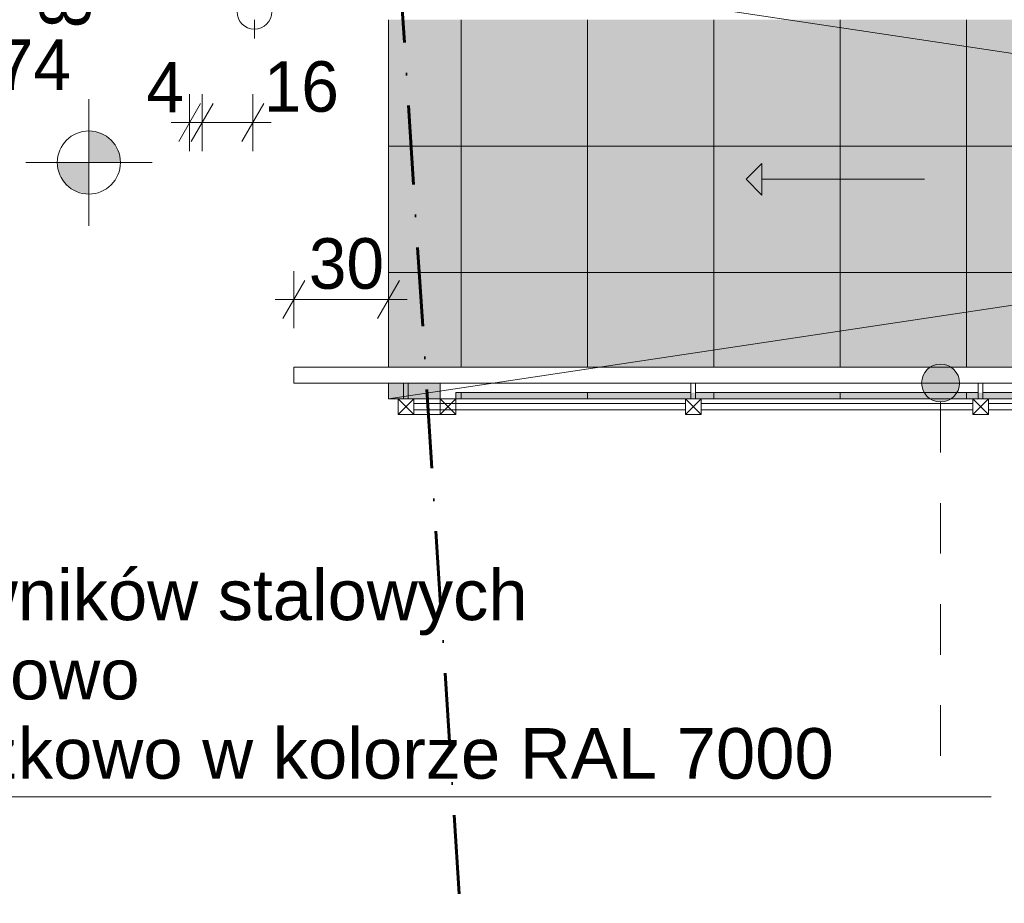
# Model space of a CAD drawing. Extents: x -613240 to -325500, y -25863 to 152403.
# Tile 36 of 254: x -431023 to -427905, y 19826 to 22623. Entities that reach past the tile are written whole.
import ezdxf

# ---------------------------------------------------------------- set-up
doc = ezdxf.new("R2010")
doc.units = 0
doc.header["$MEASUREMENT"] = 0
doc.linetypes.add('Kreski i kropki', pattern=[450, 250, -100, 0, -100])
doc.linetypes.add('Przerywana', pattern=[320, 160, -160])
for name, color, linetype in [('A-Opisy', 7, 'Continuous'), ('arch spadki', 7, 'Continuous'), ('INWENT RZĘDNE', 7, 'Continuous'), ('INWENT WYMIARY', 7, 'Continuous')]:
    doc.layers.add(name, color=color, linetype=linetype)
for name, color, linetype, lineweight in [('A-Opisy_Nr_Pióra__21', 7, 'Continuous', 9), ('Arch balustrady_Nr_Pióra__41', 7, 'Continuous', 15), ('Arch opisy_Nr_Pióra__21', 7, 'Continuous', 9), ('arch spadki_Nr_Pióra__21', 7, 'Continuous', 9), ('arch spadki_Nr_Pióra__5', 7, 'Continuous', 13), ('INWENT DACH_Nr_Pióra__21', 7, 'Continuous', 9), ('INWENT KONST. DREWNIANA_Nr_Pióra__20', 1, 'Continuous', 60), ('INWENT RZĘDNE_Nr_Pióra__21', 7, 'Continuous', 9), ('INWENT WYMIARY_Nr_Pióra__21', 7, 'Continuous', 9), ('Istniejące schody_Nr_Pióra__5', 7, 'Continuous', 13)]:
    doc.layers.add(name, color=color, linetype=linetype, lineweight=lineweight)
doc.layers.add('Arch wykończenie_Nr_Pióra__81', color=7, linetype='Continuous', lineweight=9, true_color=0x6a6a6a)
doc.layers.add('Arch wykończenie_Nr_Pióra__82', color=7, linetype='Continuous', lineweight=20, true_color=0xaaaaaa)
doc.styles.add('GENERATED_STYLE_1', font='txt')
doc.styles.add('GENERATED_STYLE_12', font='arial.ttf')
doc.styles.add('GENERATED_STYLE_2', font='txt')
doc.dimstyles.new('GENERATED_STYLE__2', dxfattribs={"dimtxt": 160.000002, "dimasz": 91.2, "dimexe": 0.18, "dimexo": 0, "dimgap": 0.09, "dimtad": 1, "dimtih": 1, "dimtoh": 1, "dimdec": 0, "dimlfac": 0.1, "dimzin": 0, "dimdsep": 46, "dimtxsty": 'GENERATED_STYLE_1', "dimblk": 'ARROWHEAD_2', "dimblk1": 'ARROWHEAD_2', "dimblk2": 'ARROWHEAD_2', "dimcen": 0.09, "dimclrd": 7, "dimclre": 7, "dimclrt": 7, "dimazin": 0, "dimtfac": 1, "dimtdec": 4, "dimtmove": 0, "dimatfit": 3, "dimfxl": 0, "dimtolj": 1, "dimtzin": 0, "dimarcsym": 0})
doc.dimstyles.new('GENERATED_STYLE__3', dxfattribs={"dimtxt": 160.000002, "dimasz": 91.2, "dimexe": 0.18, "dimexo": 0, "dimgap": 0.09, "dimtad": 1, "dimdec": 0, "dimlfac": 0.1, "dimzin": 0, "dimdsep": 46, "dimtxsty": 'GENERATED_STYLE_1', "dimblk": 'ARROWHEAD_2', "dimblk1": 'ARROWHEAD_2', "dimblk2": 'ARROWHEAD_2', "dimcen": 0.09, "dimclrd": 7, "dimclre": 7, "dimclrt": 7, "dimazin": 0, "dimtfac": 1, "dimtdec": 4, "dimtmove": 0, "dimatfit": 3, "dimfxl": 0, "dimtolj": 1, "dimtzin": 0, "dimarcsym": 0})

# ---------------------------------------------------------------- blocks, each defined once
blk = doc.blocks.new('Linia_23', base_point=(-428106.7, 20163.4))
at = {"layer": 'A-Opisy_Nr_Pióra__21', "linetype": 'Przerywana'}
blk.add_line((-428106.7, 20163.4), (-425084.9, 20163.4), dxfattribs=at)
blk = doc.blocks.new('Linia_24', base_point=(-428106.7, 21472.6))
at = {"layer": 'A-Opisy_Nr_Pióra__21', "linetype": 'Continuous'}
blk.add_hatch(color=256, dxfattribs=at).paths.add_polyline_path([(-428046.7, 21472.6), (-428051.3, 21495.6), (-428064.3, 21515), (-428083.7, 21528), (-428106.7, 21532.6), (-428129.7, 21528), (-428149.1, 21515), (-428162.1, 21495.6), (-428166.7, 21472.6), (-428162.1, 21449.7), (-428149.1, 21430.2), (-428129.7, 21417.2), (-428106.7, 21412.6), (-428083.7, 21417.2), (-428064.3, 21430.2), (-428051.3, 21449.7)], flags=0)
at = {"layer": 'A-Opisy_Nr_Pióra__21', "linetype": 'Przerywana'}
blk.add_line((-428106.7, 21412.6), (-428106.7, 20163.4), dxfattribs=at)
at = {"layer": 'A-Opisy_Nr_Pióra__21', "linetype": 'Continuous'}
blk.add_circle((-428106.7, 21472.6), 60, dxfattribs=at)
blk = doc.blocks.new('Linia_25', base_point=(-428157.3, 22117.6))
at = {"layer": 'arch spadki_Nr_Pióra__21', "linetype": 'Continuous'}
blk.add_hatch(color=256, dxfattribs=at).paths.add_polyline_path([(-428722.5, 22117.6), (-428672.5, 22167.6), (-428672.5, 22067.6)], flags=0)
for p, q in [((-428722.5, 22117.6), (-428672.5, 22167.6)), ((-428672.5, 22167.6), (-428672.5, 22067.6)), ((-428722.5, 22117.6), (-428672.5, 22067.6))]:
    blk.add_line(p, q, dxfattribs=at)
at = {"layer": 'arch spadki_Nr_Pióra__5', "linetype": 'Continuous'}
blk.add_line((-428157.3, 22117.6), (-428672.5, 22117.6), dxfattribs=at)
blk = doc.blocks.new('*D490')
at = {"layer": 'INWENT WYMIARY_Nr_Pióra__21', "linetype": 'Continuous'}
for p, q in [((-430825.2, 22847.3), (-430705.2, 22778)), ((-430675.2, 22812.6), (-430855.2, 22812.6)), ((-430765.2, 22732.6), (-430765.2, 22812.6)), ((-430825.2, 22767.3), (-430705.2, 22698)), ((-430675.2, 22732.6), (-430855.2, 22732.6)), ((-430765.2, 22673.9), (-430765.2, 22732.6))]:
    blk.add_line(p, q, dxfattribs=at)
at = {"layer": 'INWENT WYMIARY_Nr_Pióra__21', "char_height": 160, "attachment_point": 7, "rotation": 90, "style": 'GENERATED_STYLE_1'}
for s, insert in [('{10}', (-430797.2, 22947.3)), ('{8}', (-430797.2, 22595.5))]:
    blk.add_mtext(s, dxfattribs=dict(at, insert=insert))
blk = doc.blocks.new('ARROWHEAD_2')
at = {"color": 0, "linetype": 'Continuous', "lineweight": 0}
for p, q in [((-0.378, -0.655), (0.378, 0.655)), ((0, 0), (-1, 0))]:
    blk.add_line(p, q, dxfattribs=at)
blk = doc.blocks.new('*D491')
at = {"layer": 'INWENT WYMIARY_Nr_Pióra__21', "linetype": 'Continuous'}
for p, q in [((-430765.2, 22912.6), (-430765.2, 22971.3)), ((-430705.2, 22878), (-430825.2, 22947.3)), ((-430675.2, 22912.6), (-430855.2, 22912.6)), ((-430765.2, 22812.6), (-430765.2, 22912.6)), ((-430825.2, 22847.3), (-430705.2, 22778)), ((-430675.2, 22812.6), (-430855.2, 22812.6))]:
    blk.add_line(p, q, dxfattribs=at)
at = {"layer": 'INWENT WYMIARY_Nr_Pióra__21', "char_height": 160, "attachment_point": 7, "rotation": 90, "style": 'GENERATED_STYLE_1'}
for s, insert in [('{10}', (-430797.2, 22947.3)), ('{8}', (-430797.2, 22595.5))]:
    blk.add_mtext(s, dxfattribs=dict(at, insert=insert))
blk = doc.blocks.new('*D492')
at = {"layer": 'INWENT WYMIARY_Nr_Pióra__21', "linetype": 'Continuous'}
for p, q in [((-430484.9, 22206.9), (-430484.9, 22386.9)), ((-430444.9, 22206.9), (-430444.9, 22386.9)), ((-430450.3, 22356.9), (-430519.6, 22236.9)), ((-430410.3, 22356.9), (-430479.6, 22236.9)), ((-430543.6, 22296.9), (-430484.9, 22296.9)), ((-430484.9, 22296.9), (-430444.9, 22296.9))]:
    blk.add_line(p, q, dxfattribs=at)
at = {"layer": 'INWENT WYMIARY_Nr_Pióra__21', "char_height": 160, "attachment_point": 7, "style": 'GENERATED_STYLE_1'}
for s, insert in [('{4}', (-430622, 22328.9)), ('{16}', (-430250.3, 22328.9))]:
    blk.add_mtext(s, dxfattribs=dict(at, insert=insert))
blk = doc.blocks.new('*D493')
at = {"layer": 'INWENT WYMIARY_Nr_Pióra__21', "linetype": 'Continuous'}
for p, q in [((-430444.9, 22206.9), (-430444.9, 22386.9)), ((-430284.9, 22206.9), (-430284.9, 22386.9)), ((-430410.3, 22356.9), (-430479.6, 22236.9)), ((-430319.6, 22236.9), (-430250.3, 22356.9)), ((-430444.9, 22296.9), (-430284.9, 22296.9)), ((-430284.9, 22296.9), (-430226.3, 22296.9))]:
    blk.add_line(p, q, dxfattribs=at)
at = {"layer": 'INWENT WYMIARY_Nr_Pióra__21', "char_height": 160, "attachment_point": 7, "style": 'GENERATED_STYLE_1'}
for s, insert in [('{4}', (-430622, 22328.9)), ('{16}', (-430250.3, 22328.9))]:
    blk.add_mtext(s, dxfattribs=dict(at, insert=insert))
blk = doc.blocks.new('*D665')
at = {"layer": 'INWENT WYMIARY_Nr_Pióra__21', "linetype": 'Continuous'}
for p, q in [((-430120.3, 21796.8), (-430189.6, 21676.8)), ((-430154.9, 21646.8), (-430154.9, 21826.8)), ((-429889.6, 21676.8), (-429820.3, 21796.8)), ((-429854.9, 21646.8), (-429854.9, 21826.8)), ((-430213.6, 21736.8), (-430154.9, 21736.8)), ((-430154.9, 21736.8), (-429854.9, 21736.8)), ((-429854.9, 21736.8), (-429796.3, 21736.8))]:
    blk.add_line(p, q, dxfattribs=at)
at = {"layer": 'INWENT WYMIARY_Nr_Pióra__21', "insert": (-430107.3, 21768.8), "char_height": 160, "attachment_point": 7, "style": 'GENERATED_STYLE_1'}
blk.add_mtext('{30}', dxfattribs=at)
blk = doc.blocks.new('Koty wysokościowe_15', base_point=(-430804, 22170.6))
at = {"layer": 'INWENT RZĘDNE_Nr_Pióra__21', "linetype": 'Continuous'}
for points in [[(-430804, 22170.6), (-430704, 22170.6), (-430711.6, 22208.9), (-430733.3, 22241.3), (-430765.7, 22263), (-430804, 22270.6)], [(-430804, 22170.6), (-430904, 22170.6), (-430896.4, 22132.3), (-430874.7, 22099.9), (-430842.3, 22078.2), (-430804, 22070.6)]]:
    blk.add_hatch(color=256, dxfattribs=at).paths.add_polyline_path(points, flags=0)
for p, q in [((-430804, 21970.6), (-430804, 22370.6)), ((-431004, 22170.6), (-430604, 22170.6))]:
    blk.add_line(p, q, dxfattribs=at)
blk.add_circle((-430804, 22170.6), 100, dxfattribs=at)
at = {"layer": 'INWENT RZĘDNE_Nr_Pióra__21', "insert": (-431348.8, 22370.6), "char_height": 160, "attachment_point": 7, "style": 'GENERATED_STYLE_2'}
blk.add_mtext('{-0,74}', dxfattribs=at)

msp = doc.modelspace()

# ---------------------------------------------------------------- hatches: boundary and pattern name
at = {"layer": 'Arch wykończenie_Nr_Pióra__82', "linetype": 'Continuous', "lineweight": 0, "true_color": 0x7f7f7f}
for points in [[(-429854.9, 22622.6), (-429854.9, 21522.6), (-424974.9, 21522.6), (-424924.9, 21522.6), (-424924.9, 21472.6), (-424974.9, 21472.6), (-424974.9, 20282.6), (-422964.9, 20282.6), (-422964.9, 21422.6), (-422914.9, 21422.6), (-422914.9, 20282.6), (-422864.9, 20282.6), (-422864.9, 22732.6), (-423464.9, 22732.6), (-423464.9, 22812.6), (-423564.9, 22812.6), (-423564.9, 23302.6), (-424504.9, 23302.6), (-424504.9, 22812.6), (-424604.9, 22812.6), (-424604.9, 22732.6), (-429854.9, 22732.6), (-429854.9, 22672.6), (-429691.8, 22672.6), (-429691.8, 22702.6), (-425024.9, 22702.6), (-425024.9, 22672.6), (-424924.9, 22672.6), (-424924.9, 22622.6)], [(-429854.9, 21422.6), (-429691.8, 21422.6), (-429691.8, 21472.6), (-429854.9, 21472.6)], [(-429641.8, 21422.6), (-425224.9, 21422.6), (-425074.9, 21422.6), (-425074.9, 20282.6), (-425024.9, 20282.6), (-425024.9, 21442.6), (-429641.8, 21442.6)]]:
    msp.add_hatch(color=8, dxfattribs=at).paths.add_polyline_path(points, flags=0)

# ---------------------------------------------------------------- linework, layer by layer
at = {"layer": 'A-Opisy_Nr_Pióra__21', "linetype": 'Continuous'}
msp.add_line((-432879.9, 20163.4), (-428106.7, 20163.4), dxfattribs=at)
at = {"layer": 'Arch balustrady_Nr_Pióra__41', "linetype": 'Continuous'}
for p, q in [((-430154.9, 21522.6), (-430154.9, 21472.6)), ((-430154.9, 21522.6), (-424924.9, 21522.6)), ((-430154.9, 21472.6), (-424924.9, 21472.6)), ((-429807.4, 21422.6), (-429807.4, 21472.6)), ((-429792.4, 21422.6), (-429792.4, 21472.6)), ((-429691.8, 21432.6), (-429691.8, 21472.6)), ((-428897.4, 21422.6), (-428897.4, 21472.6)), ((-428882.4, 21422.6), (-428882.4, 21472.6)), ((-427987.4, 21422.6), (-427987.4, 21472.6)), ((-427972.4, 21422.6), (-427972.4, 21472.6)), ((-429824.9, 21422.6), (-429774.9, 21422.6)), ((-429824.9, 21372.6), (-429824.9, 21422.6)), ((-429824.9, 21422.6), (-429774.9, 21372.6)), ((-429824.9, 21372.6), (-429774.9, 21422.6)), ((-429824.9, 21422.6), (-429641.8, 21422.6)), ((-429774.9, 21422.6), (-429774.9, 21372.6)), ((-429691.8, 21372.6), (-429691.8, 21432.6)), ((-429691.8, 21422.6), (-429641.8, 21422.6)), ((-429691.8, 21422.6), (-429641.8, 21372.6)), ((-429691.8, 21372.6), (-429641.8, 21422.6)), ((-429641.8, 21442.6), (-429641.8, 21372.6)), ((-429641.8, 21442.6), (-428897.4, 21442.6)), ((-428914.9, 21422.6), (-428864.9, 21422.6)), ((-428914.9, 21372.6), (-428914.9, 21422.6)), ((-428914.9, 21422.6), (-428864.9, 21372.6)), ((-428914.9, 21372.6), (-428864.9, 21422.6)), ((-428882.4, 21442.6), (-427987.4, 21442.6)), ((-428864.9, 21422.6), (-428864.9, 21372.6)), ((-428004.9, 21422.6), (-427954.9, 21422.6)), ((-428004.9, 21372.6), (-428004.9, 21422.6)), ((-428004.9, 21422.6), (-427954.9, 21372.6)), ((-428004.9, 21372.6), (-427954.9, 21422.6)), ((-427972.4, 21442.6), (-427077.4, 21442.6)), ((-427954.9, 21422.6), (-427954.9, 21372.6)), ((-429774.9, 21407.6), (-428914.9, 21407.6)), ((-428864.9, 21407.6), (-428004.9, 21407.6)), ((-427954.9, 21407.6), (-427094.9, 21407.6)), ((-429774.9, 21372.6), (-429824.9, 21372.6)), ((-429824.9, 21372.6), (-429641.8, 21372.6)), ((-429774.9, 21387.6), (-428914.9, 21387.6)), ((-429641.8, 21372.6), (-429691.8, 21372.6)), ((-428864.9, 21372.6), (-428914.9, 21372.6)), ((-428864.9, 21387.6), (-428004.9, 21387.6)), ((-427954.9, 21372.6), (-428004.9, 21372.6)), ((-427954.9, 21387.6), (-427094.9, 21387.6))]:
    msp.add_line(p, q, dxfattribs=at)
at = {"layer": 'Arch wykończenie_Nr_Pióra__81', "linetype": 'Continuous'}
for p, q in [((-429624.9, 22622.6), (-429624.9, 21522.6)), ((-429224.9, 22622.6), (-429224.9, 21522.6)), ((-428824.9, 22622.6), (-428824.9, 21522.6)), ((-428424.9, 22622.6), (-428424.9, 21522.6)), ((-428024.9, 22622.6), (-428024.9, 21522.6)), ((-423204.9, 22222.6), (-429854.9, 22222.6)), ((-423204.9, 21822.6), (-429854.9, 21822.6)), ((-429624.9, 21442.6), (-429624.9, 21422.6)), ((-429224.9, 21442.6), (-429224.9, 21422.6)), ((-428824.9, 21442.6), (-428824.9, 21422.6)), ((-428424.9, 21442.6), (-428424.9, 21422.6)), ((-428024.9, 21442.6), (-428024.9, 21422.6))]:
    msp.add_line(p, q, dxfattribs=at)
at = {"layer": 'INWENT DACH_Nr_Pióra__21', "linetype": 'Continuous'}
msp.add_line((-430279.9, 22622.6), (-430279.9, 22562.6), dxfattribs=at)
msp.add_circle((-430279.9, 22647.6), 55, dxfattribs=at)
at = {"layer": 'INWENT KONST. DREWNIANA_Nr_Pióra__20', "linetype": 'Kreski i kropki'}
msp.add_line((-431095.9, 42563.3), (-429554.5, 18669.5), dxfattribs=at)
at = {"layer": 'Istniejące schody_Nr_Pióra__5', "linetype": 'Continuous'}
for p, q in [((-425224.9, 22117.6), (-429854.9, 22812.6)), ((-429854.9, 22622.6), (-429854.9, 21522.6)), ((-425224.9, 22117.6), (-429854.9, 21422.6)), ((-429854.9, 21472.6), (-429854.9, 21422.6)), ((-429854.9, 21422.6), (-425074.9, 21422.6))]:
    msp.add_line(p, q, dxfattribs=at)

# ---------------------------------------------------------------- block references
at = {"layer": 'A-Opisy', "linetype": 'Przerywana'}
for name, p in [('Linia_24', (-428106.7, 21472.6)), ('Linia_23', (-428106.7, 20163.4))]:
    msp.add_blockref(name, p, dxfattribs=at)
at = {"layer": 'arch spadki', "linetype": 'Continuous'}
msp.add_blockref('Linia_25', (-428157.3, 22117.6), dxfattribs=at)
at = {"layer": 'INWENT RZĘDNE'}
msp.add_blockref('Koty wysokościowe_15', (-430804, 22170.6), dxfattribs=at)

# ---------------------------------------------------------------- texts
at = {"layer": 'Arch opisy_Nr_Pióra__21', "linetype": 'Continuous', "char_height": 160, "width": 4936.021, "attachment_point": 7, "style": 'GENERATED_STYLE_12'}
for s, insert, line_spacing_factor in [('{Poręcz z kształtowników stalowych\\Pcynkowanych ogniowo\\Pmalowanych proszkowo w kolorze RAL 7000}', (-432879.9, 20172.1), 0.940511), ('{Wykończenie schodów zewnętrznych wraz ze spocznikiem i rampą płytką gresową w kolorze szarym jednolitym w kolorze maksymalnie zbliżonym do koloru RAL 7000. Wymiar płytek 40x40 cm. Płytki antypoślizgowe R12, klasa ścieralności V, mrozoodporne. Zachować geometrię schodów i rampy.}', (-432780.2, 17999), 0.941792)]:
    msp.add_mtext(s, dxfattribs=dict(at, insert=insert, line_spacing_factor=line_spacing_factor))

# ---------------------------------------------------------------- dimensions: what is measured, and where the dimension line sits
at = {"layer": 'INWENT WYMIARY', "linetype": 'Continuous'}
for p1, p2, picture, middle in [((-430484.9, 22732.6), (-430284.9, 22812.6), '*D490', (-430877.2, 22656.2)), ((-430284.9, 22812.6), (-430284.9, 22912.6), '*D491', (-430877.2, 23068.7))]:
    dim = msp.add_linear_dim(base=(-430765.2, 22732.6), p1=p1, p2=p2, angle=90, dimstyle='GENERATED_STYLE__3', dxfattribs=at)
    dim.commit()
    dim.dimension.update_dxf_attribs({"geometry": picture, "text_midpoint": middle})
for base, p1, p2, picture, middle in [((-430484.9, 22296.9), (-430444.9, 22732.6), (-430284.9, 22812.6), '*D493', (-430128.8, 22408.9)), ((-430484.9, 22296.9), (-430484.9, 22732.6), (-430444.9, 22732.6), '*D492', (-430561.3, 22408.9)), ((-430154.9, 21736.8), (-430154.9, 21472.6), (-429854.9, 21472.6), '*D665', (-429985.9, 21848.8))]:
    dim = msp.add_linear_dim(base=base, p1=p1, p2=p2, dimstyle='GENERATED_STYLE__2', dxfattribs=at)
    dim.commit()
    dim.dimension.update_dxf_attribs({"geometry": picture, "text_midpoint": middle})

doc.saveas('drawing.dxf')
